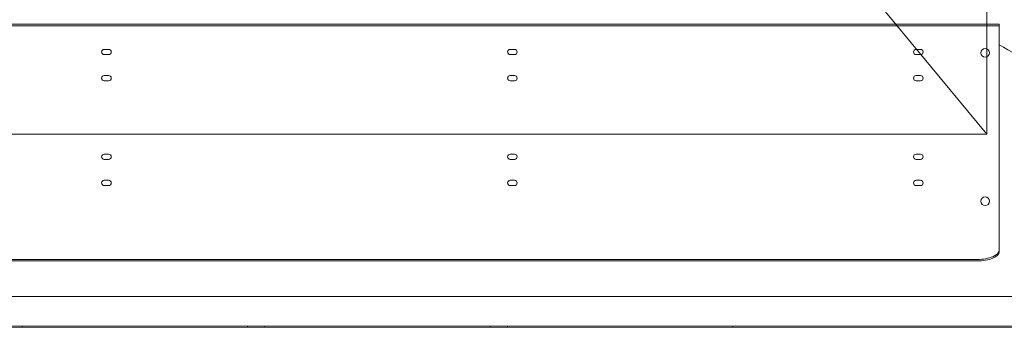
# Model space of a CAD drawing. Header units: millimetres. Extents: x -47038 to 86296, y -75637 to 48966.
# Tile 76 of 174: x -34580 to -33452, y 31188 to 31540. Entities that reach past the tile are written whole.
import ezdxf

# ---------------------------------------------------------------- set-up
doc = ezdxf.new("R2010")
doc.units = ezdxf.units.MM
doc.layers.add('00 - nowa technologia myjni_Nr_pióra__95', color=7, linetype='Continuous', lineweight=20, true_color=0x7c7c7c)
doc.layers.add('Nowe_Drzwi Archicad_Nr_pióra__95', color=7, linetype='Continuous', lineweight=25, true_color=0x7c7c7c)
doc.layers.add('Nowe_Drzwi Archicad', color=7, linetype='Continuous')
doc.layers.add('XREF', color=8, linetype='Continuous', lineweight=9)

# ---------------------------------------------------------------- blocks, each defined once
blk = doc.blocks.new('Drzwi garażowe_ segmentowe[5]_1')
at = {"layer": 'Nowe_Drzwi Archicad_Nr_pióra__95', "color": 8, "linetype": 'Continuous', "lineweight": 20, "true_color": 0x7c7c7c}
for p, q in [((159.88, 3006.64), (498.88, 2596.65)), ((498.88, 3006.64), (498.88, 2596.65)), ((498.88, 2596.65), (159.88, 2596.65))]:
    blk.add_line(p, q, dxfattribs=at)
blk = doc.blocks.new('parter 2025.10.15')
at = {"layer": '00 - nowa technologia myjni_Nr_pióra__95', "color": 8, "linetype": 'Continuous', "lineweight": 5}
for p, q in [((343.27, 2609.28), (499.27, 2609.28)), ((343.27, 2609.08), (499.27, 2609.08)), ((500.27, 2609.28), (499.27, 2609.28)), ((500.27, 2609.08), (499.27, 2609.08)), ((500.27, 2609.28), (500.27, 2609.08)), ((500.27, 2608.58), (500.27, 2609.08)), ((500.27, 2608.58), (500.27, 2587.72)), ((397.77, 2606.38), (398.27, 2606.38)), ((397.77, 2605.78), (398.27, 2605.78)), ((444.27, 2606.38), (444.77, 2606.38)), ((444.27, 2605.78), (444.77, 2605.78)), ((490.77, 2606.38), (491.27, 2606.38)), ((490.77, 2605.78), (491.27, 2605.78)), ((397.77, 2603.38), (398.27, 2603.38)), ((444.27, 2603.38), (444.77, 2603.38)), ((490.77, 2603.38), (491.27, 2603.38)), ((397.77, 2602.78), (398.27, 2602.78)), ((444.27, 2602.78), (444.77, 2602.78)), ((490.77, 2602.78), (491.27, 2602.78)), ((397.77, 2594.38), (398.27, 2594.38)), ((444.27, 2594.38), (444.77, 2594.38)), ((490.77, 2594.38), (491.27, 2594.38)), ((397.77, 2593.78), (398.27, 2593.78)), ((444.27, 2593.78), (444.77, 2593.78)), ((490.77, 2593.78), (491.27, 2593.78)), ((397.77, 2591.38), (398.27, 2591.38)), ((397.77, 2590.78), (398.27, 2590.78)), ((444.27, 2591.38), (444.77, 2591.38)), ((444.27, 2590.78), (444.77, 2590.78)), ((490.77, 2591.38), (491.27, 2591.38)), ((490.77, 2590.78), (491.27, 2590.78)), ((500.27, 2587.27), (500.27, 2587.72)), ((500.27, 2587.27), (500.27, 2583.38)), ((500.27, 2583.2), (500.27, 2583.38)), ((497.77, 2582.33), (344.77, 2582.33)), ((497.77, 2582.15), (344.77, 2582.15)), ((504.08, 2578.06), (334.6, 2578.09)), ((411.53, 2578.08), (414.17, 2578.08)), ((414.17, 2578.08), (414.17, 2578.08)), ((416.17, 2578.08), (416.17, 2578.07)), ((416.17, 2578.08), (441.97, 2578.08)), ((441.97, 2578.07), (441.97, 2578.08)), ((443.97, 2578.08), (443.97, 2578.07)), ((443.97, 2578.08), (469.77, 2578.08)), ((469.77, 2578.06), (469.77, 2578.08)), ((509.35, 2574.55), (154.35, 2574.63)), ((504.08, 2574.69), (334.6, 2574.72)), ((388.37, 2574.71), (388.37, 2574.58)), ((414.17, 2574.57), (414.17, 2574.71)), ((416.17, 2574.7), (416.17, 2574.57)), ((441.97, 2574.57), (441.97, 2574.7)), ((443.97, 2574.7), (443.97, 2574.57)), ((469.77, 2574.56), (469.77, 2574.69))]:
    blk.add_line(p, q, dxfattribs=at)
for centre in [(498.67, 2605.98), (498.67, 2588.98)]:
    blk.add_circle(centre, 0.5, dxfattribs=at)
for centre, radius, start, end in [((525.02, 2648.33), 48.25, 239.1392, 250.0633), ((397.77, 2606.08), 0.3, 90, 270), ((398.27, 2606.08), 0.3, 270, 90), ((444.27, 2606.08), 0.3, 90, 270), ((444.77, 2606.08), 0.3, 270, 90), ((490.77, 2606.08), 0.3, 90, 270), ((491.27, 2606.08), 0.3, 270, 90), ((397.77, 2603.08), 0.3, 90, 270), ((398.27, 2603.08), 0.3, 270, 90), ((444.27, 2603.08), 0.3, 90, 270), ((444.77, 2603.08), 0.3, 270, 90), ((490.77, 2603.08), 0.3, 90, 270), ((491.27, 2603.08), 0.3, 270, 90), ((397.77, 2594.08), 0.3, 90, 270), ((398.27, 2594.08), 0.3, 270, 90), ((444.27, 2594.08), 0.3, 90, 270), ((444.77, 2594.08), 0.3, 270, 90), ((490.77, 2594.08), 0.3, 90, 270), ((491.27, 2594.08), 0.3, 270, 90), ((397.77, 2591.08), 0.3, 90, 270), ((398.27, 2591.08), 0.3, 270, 90), ((444.27, 2591.08), 0.3, 90, 270), ((444.77, 2591.08), 0.3, 270, 90), ((490.77, 2591.08), 0.3, 90, 270), ((491.27, 2591.08), 0.3, 270, 90)]:
    blk.add_arc(centre, radius, start, end, dxfattribs=at)
for centre in [(497.77, 2583.38), (497.77, 2583.2)]:
    blk.add_ellipse(centre, major_axis=(-2.5, 0), ratio=0.422618, start_param=1.570796, end_param=3.141593, dxfattribs=at)
at = {"layer": 'Nowe_Drzwi Archicad', "color": 8, "linetype": 'Continuous', "lineweight": 5}
blk.add_blockref('Drzwi garażowe_ segmentowe[5]_1', (0, 0), dxfattribs=at)

msp = doc.modelspace()

# ---------------------------------------------------------------- block references
at = {"layer": 'XREF', "xscale": 10, "yscale": 10, "zscale": 10}
msp.add_blockref('parter 2025.10.15', (-38460.6, 5442.3), dxfattribs=at)

doc.saveas('drawing.dxf')
